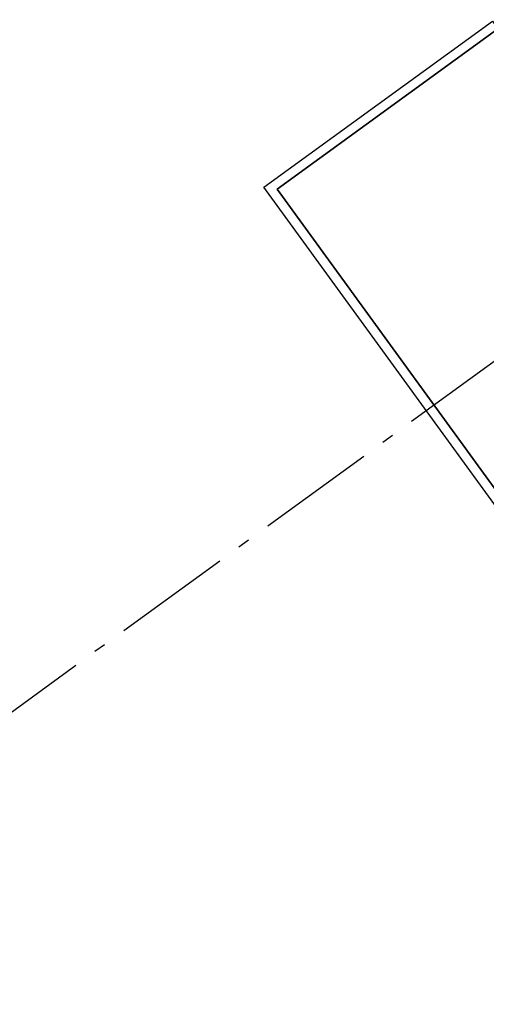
# Model space of a CAD drawing. Header units: millimetres. Extents: x -150 to 340869, y -1115 to 365939.
# Tile 121 of 193: x 321330 to 323297, y 334055 to 338205. Entities that reach past the tile are written whole.
import ezdxf
from ezdxf.enums import TextEntityAlignment as Align

# ---------------------------------------------------------------- set-up
doc = ezdxf.new("R2010")
doc.units = ezdxf.units.MM
doc.header["$LTSCALE"] = 0.5
doc.header["$MEASUREMENT"] = 0
doc.linetypes.add('Akselinje', pattern=[1500, 1000, -200, 100, -200])
doc.linetypes.add('PLINE', pattern=[0])
for name, color, linetype in [('255- Gulvoverflate(Nye konstruksjoner)', 7, 'Continuous'), ('273- Kjøkkeninnredning(Nye konstruksjoner)', 7, 'Continuous'), ('82-- Modullinjer(Nye konstruksjoner)', 7, 'Continuous')]:
    doc.layers.add(name, color=color, linetype=linetype)
doc.styles.add('GENERATED_STYLE_4', font='arial.ttf')

# ---------------------------------------------------------------- blocks, each defined once
blk = doc.blocks.new('Standard grid marker[21]', base_point=(338110.8, 347502.7))
at = {"layer": '82-- Modullinjer(Nye konstruksjoner)', "linetype": 'Akselinje'}
blk.add_line((337949, 347385.1), (319629.9, 334075.5), dxfattribs=at)
at = {"layer": '82-- Modullinjer(Nye konstruksjoner)', "style": 'GENERATED_STYLE_4'}
for tag, p in [('AC_MarkerText_1_0', (338211.9, 347629.8)), ('AC_MarkerText_1_1', (319366.9, 333938.2))]:
    blk.add_attdef(tag, text='', height=100, rotation=360, dxfattribs=at).set_placement(p, align=Align.TOP_CENTER)

msp = doc.modelspace()

# ---------------------------------------------------------------- linework, layer by layer
at = {"layer": '255- Gulvoverflate(Nye konstruksjoner)', "linetype": 'PLINE', "flags": 128}
msp.add_lwpolyline([(325801.2, 334786.7), (324870.8, 334110.8), (322415.6, 337490), (323346, 338166)], close=True, dxfattribs=at)
at = {"layer": '273- Kjøkkeninnredning(Nye konstruksjoner)', "linetype": 'PLINE', "flags": 128}
msp.add_lwpolyline([(323322.5, 338198.4), (323346, 338166), (322415.6, 337490), (324870.8, 334110.8), (325801.2, 334786.7), (325824.7, 334754.4), (324862, 334054.9), (322359.7, 337498.9)], close=True, dxfattribs=at)

# ---------------------------------------------------------------- block references
at = {"layer": '82-- Modullinjer(Nye konstruksjoner)', "linetype": 'PLINE'}
msp.add_blockref('Standard grid marker[21]', (338110.8, 347502.7), dxfattribs=at)

doc.saveas('drawing.dxf')
